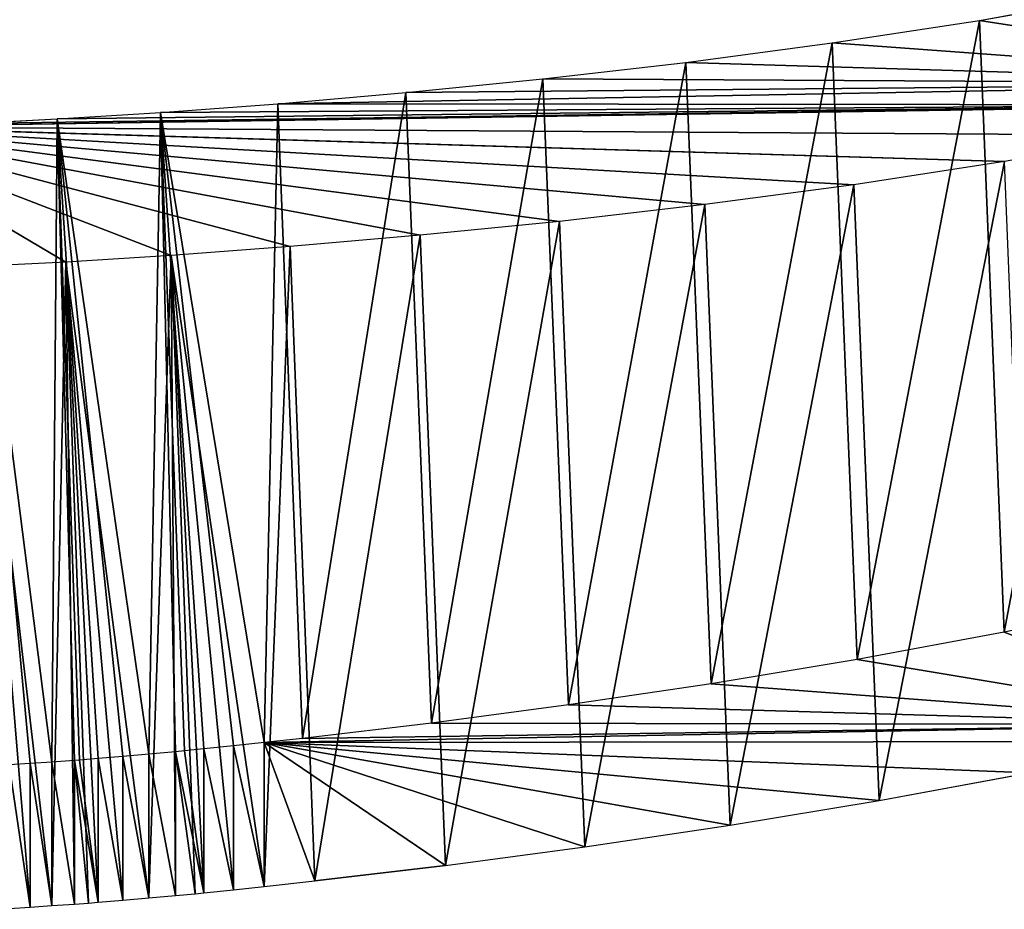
# Model space of a CAD drawing. Header units: metres. Extents: x -0.05 to 0.407, y -0.03 to 0.48.
# Tile 17 of 56: x 0.187 to 0.278, y -0.017 to 0.065. Entities that reach past the tile are written whole.
import ezdxf

# ---------------------------------------------------------------- set-up
doc = ezdxf.new("R2010")
doc.units = ezdxf.units.M
doc.layers.get('0').update_dxf_attribs({"true_color": 0xff5454})
doc.layers.add('encosto', color=7, linetype='Continuous', true_color=0x9900ff)

# ---------------------------------------------------------------- blocks, each defined once
blk = doc.blocks.new('Group_12')
for p, q in [((-0.02644180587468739, 0.2392361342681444, 0.003828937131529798), (-0.02882590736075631, 0.2389994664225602, 0.003981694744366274)), ((-0.02882590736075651, 0.2389994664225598, 0.01772952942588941), (-0.02644180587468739, 0.2392361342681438, 0.01757677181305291)), ((-0.02415989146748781, 0.2394448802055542, 0.003682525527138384), (-0.02644180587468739, 0.2392361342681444, 0.003828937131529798)), ((-0.02644180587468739, 0.2392361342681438, 0.01757677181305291), (-0.02415989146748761, 0.2394448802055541, 0.0174303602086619)), ((-0.02644180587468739, 0.2392361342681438, 0.01757677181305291), (-0.02644180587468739, 0.2392361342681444, 0.003828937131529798)), ((-0.02415989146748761, 0.2394448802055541, 0.0174303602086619), (-0.02245100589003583, 0.2395876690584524, 0.01732056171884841)), ((-0.02325576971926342, 0.239520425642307, 0.003624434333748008), (-0.02415989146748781, 0.2394448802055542, 0.003682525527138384)), ((-0.02415989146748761, 0.2394448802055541, 0.0174303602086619), (-0.02415989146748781, 0.2394448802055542, 0.003682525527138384)), ((-0.02197490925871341, 0.239627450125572, 0.003557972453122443), (-0.02325576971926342, 0.239520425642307, 0.003624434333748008)), ((-0.02325576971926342, 0.239520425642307, 0.003624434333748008), (-0.02118319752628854, 3.609557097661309e-16, 0.0007749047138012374)), ((-0.02245100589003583, 0.2395876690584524, 0.01732056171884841), (-0.02197490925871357, 0.2396274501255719, 0.01729585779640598)), ((-0.02037785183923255, 0, 0.014470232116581), (-0.02245100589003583, 0.2395876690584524, 0.01732056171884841)), ((-0.01988160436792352, 0.2397855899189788, 0.003449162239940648), (-0.02197490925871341, 0.239627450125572, 0.003557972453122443)), ((-0.02197490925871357, 0.2396274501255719, 0.01729585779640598), (-0.0198816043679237, 0.2397855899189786, 0.01718704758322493)), ((-0.02197490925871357, 0.2396274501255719, 0.01729585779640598), (-0.02197490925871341, 0.239627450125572, 0.003557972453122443)), ((-0.0198816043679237, 0.2397855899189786, 0.01718704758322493), (-0.0178747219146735, 0.2399210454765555, 0.01708254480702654)), ((-0.01787472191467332, 0.2399210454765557, 0.003344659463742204), (-0.01988160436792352, 0.2397855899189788, 0.003449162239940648)), ((-0.0198816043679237, 0.2397855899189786, 0.01718704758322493), (-0.01988160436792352, 0.2397855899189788, 0.003449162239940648)), ((-0.01594900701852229, 0.2400355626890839, 0.00324420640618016), (-0.01787472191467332, 0.2399210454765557, 0.003344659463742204)), ((-0.0178747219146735, 0.2399210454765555, 0.01708254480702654), (-0.01594900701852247, 0.2400355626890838, 0.01698209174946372)), ((-0.0178747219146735, 0.2399210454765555, 0.01708254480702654), (-0.01787472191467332, 0.2399210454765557, 0.003344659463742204)), ((-0.03392169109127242, 0.2384353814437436, 0.004317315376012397), (-0.03664388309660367, 0.2381044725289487, 0.004524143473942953)), ((-0.03664388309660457, 0.2381044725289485, 0.01828378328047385), (-0.03392169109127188, 0.2384353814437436, 0.01807695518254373)), ((-0.03392169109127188, 0.2384353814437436, 0.01807695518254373), (-0.03214646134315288, 0.2386383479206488, 0.01794193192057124)), ((-0.0331175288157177, 0.2385273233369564, 0.00425615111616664), (-0.03392169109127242, 0.2384353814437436, 0.004317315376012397)), ((-0.03392169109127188, 0.2384353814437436, 0.01807695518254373), (-0.03392169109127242, 0.2384353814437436, 0.004317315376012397)), ((-0.03131745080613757, 0.2387331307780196, 0.004141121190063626), (-0.0331175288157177, 0.2385273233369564, 0.00425615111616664)), ((-0.0331175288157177, 0.2385273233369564, 0.00425615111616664), (-0.03089731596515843, 4.511946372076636e-16, 0.001408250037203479)), ((-0.03214646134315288, 0.2386383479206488, 0.01794193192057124), (-0.03131745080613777, 0.2387331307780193, 0.01788895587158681)), ((-0.02992521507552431, 0, 0.01509270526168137), (-0.03214646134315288, 0.2386383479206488, 0.01794193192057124)), ((-0.02882590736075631, 0.2389994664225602, 0.003981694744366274), (-0.03131745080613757, 0.2387331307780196, 0.004141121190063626)), ((-0.03131745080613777, 0.2387331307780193, 0.01788895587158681), (-0.02882590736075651, 0.2389994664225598, 0.01772952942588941)), ((-0.03131745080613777, 0.2387331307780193, 0.01788895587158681), (-0.03131745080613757, 0.2387331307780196, 0.004141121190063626)), ((-0.02882590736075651, 0.2389994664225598, 0.01772952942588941), (-0.02882590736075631, 0.2389994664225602, 0.003981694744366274)), ((-0.03948928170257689, 0.2377386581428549, 0.004740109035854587), (-0.04418226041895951, 0.2371193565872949, 0.005096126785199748)), ((-0.04304259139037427, 0.2372697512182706, 0.01876930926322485), (-0.03948928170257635, 0.2377386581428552, 0.0184997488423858)), ((-0.03664388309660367, 0.2381044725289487, 0.004524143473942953), (-0.03948928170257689, 0.2377386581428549, 0.004740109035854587)), ((-0.03948928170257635, 0.2377386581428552, 0.0184997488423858), (-0.03664388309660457, 0.2381044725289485, 0.01828378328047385)), ((-0.03948928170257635, 0.2377386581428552, 0.0184997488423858), (-0.03948928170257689, 0.2377386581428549, 0.004740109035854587)), ((-0.03664388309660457, 0.2381044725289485, 0.01828378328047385), (-0.03664388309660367, 0.2381044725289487, 0.004524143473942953)), ((-0.05625116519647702, 0.2355267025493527, 0.006165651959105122), (-0.04418226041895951, 0.2371193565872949, 0.005096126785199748)), ((-0.05493123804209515, 0.2357008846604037, 0.01982286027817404), (-0.04304259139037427, 0.2372697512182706, 0.01876930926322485)), ((-0.04418226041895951, 0.2371193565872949, 0.005096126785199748), (-0.04188219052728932, 4.511946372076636e-16, 0.002257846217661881)), ((-0.0407410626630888, 3.609557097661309e-16, 0.01592922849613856), (-0.04304259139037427, 0.2372697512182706, 0.01876930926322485)), ((-0.06758804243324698, 0.2340306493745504, 0.02112082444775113), (-0.05493123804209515, 0.2357008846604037, 0.01982286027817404)), ((-0.05259059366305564, 1.804778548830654e-16, 0.01699666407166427), (-0.05493123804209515, 0.2357008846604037, 0.01982286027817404)), ((-0.05625116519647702, 0.2355267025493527, 0.006165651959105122), (-0.06910703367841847, 0.2338301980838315, 0.00748403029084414)), ((-0.05625116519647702, 0.2355267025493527, 0.006165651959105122), (-0.05391225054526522, 1.804778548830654e-16, 0.003341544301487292)), ((-0.06910703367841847, 0.2338301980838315, 0.00748403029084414), (-0.08252511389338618, 0.2320595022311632, 0.009070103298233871)), ((-0.08078088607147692, 0.2322896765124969, 0.02268027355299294), (-0.06758804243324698, 0.2340306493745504, 0.02112082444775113)), ((-0.06910703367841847, 0.2338301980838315, 0.00748403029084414), (-0.06675737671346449, 3.609557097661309e-16, 0.004677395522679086)), ((-0.0652363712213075, 3.609557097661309e-16, 0.01831178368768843), (-0.06758804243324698, 0.2340306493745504, 0.02112082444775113)), ((-0.08252511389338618, 0.2320595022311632, 0.009070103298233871), (-0.09627801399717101, 0.2302446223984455, 0.01094320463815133)), ((-0.09427375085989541, 0.2305091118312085, 0.02451795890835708), (-0.08078088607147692, 0.2322896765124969, 0.02268027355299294)), ((-0.08252511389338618, 0.2320595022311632, 0.009070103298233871), (-0.08018627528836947, 3.609557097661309e-16, 0.0062838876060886)), ((-0.07843972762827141, 4.511946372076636e-16, 0.01989129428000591), (-0.08078088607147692, 0.2322896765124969, 0.02268027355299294)), ((-0.09627801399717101, 0.2302446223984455, 0.01094320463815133), (-0.1101381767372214, 0.228415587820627, 0.01312360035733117)), ((-0.1078280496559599, 0.2287204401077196, 0.02665023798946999), (-0.09427375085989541, 0.2305091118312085, 0.02451795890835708)), ((-0.09627801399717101, 0.2302446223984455, 0.01094320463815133), (-0.0939682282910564, 2.707167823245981e-16, 0.00818026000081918)), ((-0.09196131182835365, 1.804778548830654e-16, 0.02175184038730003), (-0.09427375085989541, 0.2305091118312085, 0.02451795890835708)), ((-0.1212030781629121, 0.2269554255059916, 0.02909288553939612), (-0.1078280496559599, 0.2287204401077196, 0.02665023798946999)), ((-0.1055613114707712, 4.511946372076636e-16, 0.02390998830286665), (-0.1078280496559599, 0.2287204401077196, 0.02665023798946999)), ((-0.1055613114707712, 4.511946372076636e-16, 0.02390998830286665), (-0.1189995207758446, 3.609557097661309e-16, 0.02638218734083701)), ((-0.1078744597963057, 4.511946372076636e-16, 0.01038700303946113), (-0.0939682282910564, 2.707167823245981e-16, 0.00818026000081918)), ((-0.09196131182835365, 1.804778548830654e-16, 0.02175184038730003), (-0.1055613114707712, 4.511946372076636e-16, 0.02390998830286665)), ((-0.0939682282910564, 2.707167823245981e-16, 0.00818026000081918), (-0.08018627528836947, 3.609557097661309e-16, 0.0062838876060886)), ((-0.07843972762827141, 4.511946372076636e-16, 0.01989129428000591), (-0.09196131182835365, 1.804778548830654e-16, 0.02175184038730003)), ((-0.08018627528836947, 3.609557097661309e-16, 0.0062838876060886), (-0.06675737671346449, 3.609557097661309e-16, 0.004677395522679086)), ((-0.0652363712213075, 3.609557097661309e-16, 0.01831178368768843), (-0.07843972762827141, 4.511946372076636e-16, 0.01989129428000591)), ((-0.06675737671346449, 3.609557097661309e-16, 0.004677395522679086), (-0.05391225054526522, 1.804778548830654e-16, 0.003341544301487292)), ((-0.05259059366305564, 1.804778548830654e-16, 0.01699666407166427), (-0.0652363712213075, 3.609557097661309e-16, 0.01831178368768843)), ((-0.05391225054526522, 1.804778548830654e-16, 0.003341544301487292), (-0.04188219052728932, 4.511946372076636e-16, 0.002257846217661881)), ((-0.0407410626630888, 3.609557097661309e-16, 0.01592922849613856), (-0.05259059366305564, 1.804778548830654e-16, 0.01699666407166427)), ((-0.04188219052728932, 4.511946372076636e-16, 0.002257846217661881), (-0.03089731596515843, 4.511946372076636e-16, 0.001408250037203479)), ((-0.02992521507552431, 0, 0.01509270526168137), (-0.0407410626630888, 3.609557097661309e-16, 0.01592922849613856)), ((-0.03089731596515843, 4.511946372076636e-16, 0.001408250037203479), (-0.02118319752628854, 3.609557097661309e-16, 0.0007749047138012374)), ((-0.02037785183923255, 0, 0.014470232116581), (-0.02992521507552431, 0, 0.01509270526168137)), ((-0.02118319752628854, 3.609557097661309e-16, 0.0007749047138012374), (-0.0129516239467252, 3.609557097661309e-16, 0.0003399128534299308)), ((-0.01232690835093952, 4.511946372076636e-16, 0.01404478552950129), (-0.02037785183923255, 0, 0.014470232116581))]:
    blk.add_line(p, q)
mesh = blk.add_polyface()
corners = [(-0.02118319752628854, 3.609557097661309e-16, 0.0007749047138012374), (-0.02197490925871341, 0.239627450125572, 0.003557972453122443), (-0.02325576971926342, 0.239520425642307, 0.003624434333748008), (-0.01988160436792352, 0.2397855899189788, 0.003449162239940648), (-0.0129516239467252, 3.609557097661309e-16, 0.0003399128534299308), (-0.01787472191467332, 0.2399210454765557, 0.003344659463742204), (-0.01594900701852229, 0.2400355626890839, 0.00324420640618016), (-0.01475162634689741, 0.2400972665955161, 0.003181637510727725)]
mesh.append_faces([[corners[k] for k in face] for face in [(0, 1, 2), (6, 4, 7)]], dxfattribs={"vtx0": -1})
mesh.append_faces([[corners[k] for k in face] for face in [(1, 0, 3), (3, 4, 5), (5, 4, 6)]], dxfattribs={"vtx0": -1, "vtx1": -1})
mesh.append_faces([[corners[k] for k in face] for face in [(3, 0, 4)]], dxfattribs={"vtx0": -1, "vtx2": -1})
mesh = blk.add_polyface()
corners = [(-0.02197490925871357, 0.2396274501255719, 0.01729585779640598), (-0.02037785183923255, 0, 0.014470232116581), (-0.02245100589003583, 0.2395876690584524, 0.01732056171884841), (-0.0198816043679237, 0.2397855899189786, 0.01718704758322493), (-0.01232690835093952, 4.511946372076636e-16, 0.01404478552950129), (-0.0178747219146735, 0.2399210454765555, 0.01708254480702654), (-0.01594900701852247, 0.2400355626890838, 0.01698209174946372), (-0.01412715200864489, 0.2401294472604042, 0.01688689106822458)]
mesh.append_faces([[corners[k] for k in face] for face in [(0, 1, 2), (4, 6, 7)]], dxfattribs={"vtx0": -1})
mesh.append_faces([[corners[k] for k in face] for face in [(1, 3, 4)]], dxfattribs={"vtx0": -1, "vtx1": -1})
mesh.append_faces([[corners[k] for k in face] for face in [(1, 0, 3), (4, 3, 5), (4, 5, 6)]], dxfattribs={"vtx0": -1, "vtx2": -1})
mesh = blk.add_polyface()
corners = [(-0.03089731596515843, 4.511946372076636e-16, 0.001408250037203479), (-0.03131745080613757, 0.2387331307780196, 0.004141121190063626), (-0.0331175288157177, 0.2385273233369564, 0.00425615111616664), (-0.02882590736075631, 0.2389994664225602, 0.003981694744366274), (-0.02118319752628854, 3.609557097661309e-16, 0.0007749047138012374), (-0.02644180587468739, 0.2392361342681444, 0.003828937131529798), (-0.02415989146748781, 0.2394448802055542, 0.003682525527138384), (-0.02325576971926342, 0.239520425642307, 0.003624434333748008)]
mesh.append_faces([[corners[k] for k in face] for face in [(0, 1, 2), (6, 4, 7)]], dxfattribs={"vtx0": -1})
mesh.append_faces([[corners[k] for k in face] for face in [(1, 0, 3), (3, 4, 5), (5, 4, 6)]], dxfattribs={"vtx0": -1, "vtx1": -1})
mesh.append_faces([[corners[k] for k in face] for face in [(3, 0, 4)]], dxfattribs={"vtx0": -1, "vtx2": -1})
mesh = blk.add_polyface()
corners = [(-0.03131745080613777, 0.2387331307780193, 0.01788895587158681), (-0.02992521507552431, 0, 0.01509270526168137), (-0.03214646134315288, 0.2386383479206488, 0.01794193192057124), (-0.02882590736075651, 0.2389994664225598, 0.01772952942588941), (-0.02037785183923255, 0, 0.014470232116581), (-0.02644180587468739, 0.2392361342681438, 0.01757677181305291), (-0.02415989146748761, 0.2394448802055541, 0.0174303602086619), (-0.02245100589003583, 0.2395876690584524, 0.01732056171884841)]
mesh.append_faces([[corners[k] for k in face] for face in [(0, 1, 2), (4, 6, 7)]], dxfattribs={"vtx0": -1})
mesh.append_faces([[corners[k] for k in face] for face in [(1, 3, 4)]], dxfattribs={"vtx0": -1, "vtx1": -1})
mesh.append_faces([[corners[k] for k in face] for face in [(1, 0, 3), (4, 3, 5), (4, 5, 6)]], dxfattribs={"vtx0": -1, "vtx2": -1})
mesh = blk.add_polyface()
corners = [(-0.02882590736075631, 0.2389994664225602, 0.003981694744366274), (-0.02644180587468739, 0.2392361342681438, 0.01757677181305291), (-0.02644180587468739, 0.2392361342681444, 0.003828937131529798), (-0.02882590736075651, 0.2389994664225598, 0.01772952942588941)]
mesh.append_faces([[corners[k] for k in face] for face in [(0, 1, 2), (1, 0, 3)]], dxfattribs={"vtx0": -1})
mesh = blk.add_polyface()
corners = [(-0.02644180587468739, 0.2392361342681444, 0.003828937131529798), (-0.02415989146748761, 0.2394448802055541, 0.0174303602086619), (-0.02415989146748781, 0.2394448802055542, 0.003682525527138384), (-0.02644180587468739, 0.2392361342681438, 0.01757677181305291)]
mesh.append_faces([[corners[k] for k in face] for face in [(0, 1, 2), (1, 0, 3)]], dxfattribs={"vtx0": -1})
mesh = blk.add_polyface()
corners = [(-0.02325576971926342, 0.239520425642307, 0.003624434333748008), (-0.02197490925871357, 0.2396274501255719, 0.01729585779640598), (-0.02197490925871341, 0.239627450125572, 0.003557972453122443), (-0.02415989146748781, 0.2394448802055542, 0.003682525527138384), (-0.02245100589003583, 0.2395876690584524, 0.01732056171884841), (-0.02415989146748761, 0.2394448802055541, 0.0174303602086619)]
mesh.append_faces([[corners[k] for k in face] for face in [(0, 1, 2), (4, 3, 5)]], dxfattribs={"vtx0": -1})
mesh.append_faces([[corners[k] for k in face] for face in [(1, 3, 4)]], dxfattribs={"vtx0": -1, "vtx1": -1})
mesh.append_faces([[corners[k] for k in face] for face in [(1, 0, 3)]], dxfattribs={"vtx0": -1, "vtx2": -1})
mesh = blk.add_polyface()
corners = [(-0.02197490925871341, 0.239627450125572, 0.003557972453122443), (-0.0198816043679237, 0.2397855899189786, 0.01718704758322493), (-0.01988160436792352, 0.2397855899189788, 0.003449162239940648), (-0.02197490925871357, 0.2396274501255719, 0.01729585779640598)]
mesh.append_faces([[corners[k] for k in face] for face in [(0, 1, 2), (1, 0, 3)]], dxfattribs={"vtx0": -1})
mesh = blk.add_polyface()
corners = [(-0.01988160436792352, 0.2397855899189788, 0.003449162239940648), (-0.0178747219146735, 0.2399210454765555, 0.01708254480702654), (-0.01787472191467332, 0.2399210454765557, 0.003344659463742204), (-0.0198816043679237, 0.2397855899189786, 0.01718704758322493)]
mesh.append_faces([[corners[k] for k in face] for face in [(0, 1, 2), (1, 0, 3)]], dxfattribs={"vtx0": -1})
mesh = blk.add_polyface()
corners = [(-0.01787472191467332, 0.2399210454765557, 0.003344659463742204), (-0.01594900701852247, 0.2400355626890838, 0.01698209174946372), (-0.01594900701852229, 0.2400355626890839, 0.00324420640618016), (-0.0178747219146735, 0.2399210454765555, 0.01708254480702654)]
mesh.append_faces([[corners[k] for k in face] for face in [(0, 1, 2), (1, 0, 3)]], dxfattribs={"vtx0": -1})
mesh = blk.add_polyface()
corners = [(-0.04188219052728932, 4.511946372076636e-16, 0.002257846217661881), (-0.03948928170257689, 0.2377386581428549, 0.004740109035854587), (-0.04418226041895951, 0.2371193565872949, 0.005096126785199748), (-0.03089731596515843, 4.511946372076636e-16, 0.001408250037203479), (-0.03664388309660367, 0.2381044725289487, 0.004524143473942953), (-0.03392169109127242, 0.2384353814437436, 0.004317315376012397), (-0.0331175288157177, 0.2385273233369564, 0.00425615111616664)]
mesh.append_faces([[corners[k] for k in face] for face in [(0, 1, 2), (5, 3, 6)]], dxfattribs={"vtx0": -1})
mesh.append_faces([[corners[k] for k in face] for face in [(1, 3, 4), (4, 3, 5)]], dxfattribs={"vtx0": -1, "vtx1": -1})
mesh.append_faces([[corners[k] for k in face] for face in [(1, 0, 3)]], dxfattribs={"vtx0": -1, "vtx2": -1})
mesh = blk.add_polyface()
corners = [(-0.03948928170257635, 0.2377386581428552, 0.0184997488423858), (-0.0407410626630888, 3.609557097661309e-16, 0.01592922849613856), (-0.04304259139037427, 0.2372697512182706, 0.01876930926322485), (-0.02992521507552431, 0, 0.01509270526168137), (-0.03664388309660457, 0.2381044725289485, 0.01828378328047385), (-0.03392169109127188, 0.2384353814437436, 0.01807695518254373), (-0.03214646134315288, 0.2386383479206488, 0.01794193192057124)]
mesh.append_faces([[corners[k] for k in face] for face in [(0, 1, 2), (3, 5, 6)]], dxfattribs={"vtx0": -1})
mesh.append_faces([[corners[k] for k in face] for face in [(1, 0, 3)]], dxfattribs={"vtx0": -1, "vtx1": -1})
mesh.append_faces([[corners[k] for k in face] for face in [(3, 0, 4), (3, 4, 5)]], dxfattribs={"vtx0": -1, "vtx2": -1})
mesh = blk.add_polyface()
corners = [(-0.03664388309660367, 0.2381044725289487, 0.004524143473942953), (-0.03392169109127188, 0.2384353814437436, 0.01807695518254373), (-0.03392169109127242, 0.2384353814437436, 0.004317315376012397), (-0.03664388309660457, 0.2381044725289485, 0.01828378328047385)]
mesh.append_faces([[corners[k] for k in face] for face in [(0, 1, 2), (1, 0, 3)]], dxfattribs={"vtx0": -1})
mesh = blk.add_polyface()
corners = [(-0.0331175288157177, 0.2385273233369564, 0.00425615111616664), (-0.03131745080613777, 0.2387331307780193, 0.01788895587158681), (-0.03131745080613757, 0.2387331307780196, 0.004141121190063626), (-0.03392169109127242, 0.2384353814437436, 0.004317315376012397), (-0.03214646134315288, 0.2386383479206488, 0.01794193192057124), (-0.03392169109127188, 0.2384353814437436, 0.01807695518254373)]
mesh.append_faces([[corners[k] for k in face] for face in [(0, 1, 2), (4, 3, 5)]], dxfattribs={"vtx0": -1})
mesh.append_faces([[corners[k] for k in face] for face in [(1, 3, 4)]], dxfattribs={"vtx0": -1, "vtx1": -1})
mesh.append_faces([[corners[k] for k in face] for face in [(1, 0, 3)]], dxfattribs={"vtx0": -1, "vtx2": -1})
mesh = blk.add_polyface()
corners = [(-0.03131745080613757, 0.2387331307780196, 0.004141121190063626), (-0.02882590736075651, 0.2389994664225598, 0.01772952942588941), (-0.02882590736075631, 0.2389994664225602, 0.003981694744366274), (-0.03131745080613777, 0.2387331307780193, 0.01788895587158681)]
mesh.append_faces([[corners[k] for k in face] for face in [(0, 1, 2), (1, 0, 3)]], dxfattribs={"vtx0": -1})
mesh = blk.add_polyface()
corners = [(-0.04418226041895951, 0.2371193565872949, 0.005096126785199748), (-0.03948928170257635, 0.2377386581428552, 0.0184997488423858), (-0.03948928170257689, 0.2377386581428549, 0.004740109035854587), (-0.05625116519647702, 0.2355267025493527, 0.006165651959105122), (-0.06910703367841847, 0.2338301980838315, 0.00748403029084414), (-0.08252511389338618, 0.2320595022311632, 0.009070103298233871), (-0.09627801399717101, 0.2302446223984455, 0.01094320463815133), (-0.1101381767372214, 0.228415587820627, 0.01312360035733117), (-0.1238797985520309, 0.2266021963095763, 0.01563319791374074), (-0.1303240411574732, 0.2257517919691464, 0.01701023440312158), (-0.04304259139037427, 0.2372697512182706, 0.01876930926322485), (-0.05493123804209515, 0.2357008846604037, 0.01982286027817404), (-0.06758804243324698, 0.2340306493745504, 0.02112082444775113), (-0.08078088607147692, 0.2322896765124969, 0.02268027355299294), (-0.09427375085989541, 0.2305091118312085, 0.02451795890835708), (-0.1078280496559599, 0.2287204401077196, 0.02665023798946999), (-0.1212030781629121, 0.2269554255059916, 0.02909288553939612), (-0.1303240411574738, 0.2257517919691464, 0.03104189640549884)]
mesh.append_faces([[corners[k] for k in face] for face in [(0, 1, 2), (16, 9, 17)]], dxfattribs={"vtx0": -1})
mesh.append_faces([[corners[k] for k in face] for face in [(1, 9, 10), (10, 9, 11), (11, 9, 12), (12, 9, 13), (13, 9, 14), (14, 9, 15), (15, 9, 16)]], dxfattribs={"vtx0": -1, "vtx1": -1})
mesh.append_faces([[corners[k] for k in face] for face in [(1, 0, 3), (1, 3, 4), (1, 4, 5), (1, 5, 6), (1, 6, 7), (1, 7, 8), (1, 8, 9)]], dxfattribs={"vtx0": -1, "vtx2": -1})
mesh = blk.add_polyface()
corners = [(-0.03948928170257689, 0.2377386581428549, 0.004740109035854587), (-0.03664388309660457, 0.2381044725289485, 0.01828378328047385), (-0.03664388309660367, 0.2381044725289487, 0.004524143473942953), (-0.03948928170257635, 0.2377386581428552, 0.0184997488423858)]
mesh.append_faces([[corners[k] for k in face] for face in [(0, 1, 2), (1, 0, 3)]], dxfattribs={"vtx0": -1})
mesh = blk.add_polyface()
corners = [(-0.05391225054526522, 1.804778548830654e-16, 0.003341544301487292), (-0.04418226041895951, 0.2371193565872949, 0.005096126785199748), (-0.05625116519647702, 0.2355267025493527, 0.006165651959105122), (-0.04188219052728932, 4.511946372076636e-16, 0.002257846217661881)]
mesh.append_faces([[corners[k] for k in face] for face in [(0, 1, 2), (1, 0, 3)]], dxfattribs={"vtx0": -1})
mesh = blk.add_polyface()
corners = [(-0.04304259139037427, 0.2372697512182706, 0.01876930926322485), (-0.05259059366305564, 1.804778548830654e-16, 0.01699666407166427), (-0.05493123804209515, 0.2357008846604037, 0.01982286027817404), (-0.0407410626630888, 3.609557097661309e-16, 0.01592922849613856)]
mesh.append_faces([[corners[k] for k in face] for face in [(0, 1, 2), (1, 0, 3)]], dxfattribs={"vtx0": -1})
mesh = blk.add_polyface()
corners = [(-0.05493123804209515, 0.2357008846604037, 0.01982286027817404), (-0.0652363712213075, 3.609557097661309e-16, 0.01831178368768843), (-0.06758804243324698, 0.2340306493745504, 0.02112082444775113), (-0.05259059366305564, 1.804778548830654e-16, 0.01699666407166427)]
mesh.append_faces([[corners[k] for k in face] for face in [(0, 1, 2), (1, 0, 3)]], dxfattribs={"vtx0": -1})
mesh = blk.add_polyface()
corners = [(-0.06675737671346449, 3.609557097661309e-16, 0.004677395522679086), (-0.05625116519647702, 0.2355267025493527, 0.006165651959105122), (-0.06910703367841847, 0.2338301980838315, 0.00748403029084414), (-0.05391225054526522, 1.804778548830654e-16, 0.003341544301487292)]
mesh.append_faces([[corners[k] for k in face] for face in [(0, 1, 2), (1, 0, 3)]], dxfattribs={"vtx0": -1})
mesh = blk.add_polyface()
corners = [(-0.08018627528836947, 3.609557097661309e-16, 0.0062838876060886), (-0.06910703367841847, 0.2338301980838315, 0.00748403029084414), (-0.08252511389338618, 0.2320595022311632, 0.009070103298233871), (-0.06675737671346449, 3.609557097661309e-16, 0.004677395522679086)]
mesh.append_faces([[corners[k] for k in face] for face in [(0, 1, 2), (1, 0, 3)]], dxfattribs={"vtx0": -1})
mesh = blk.add_polyface()
corners = [(-0.06758804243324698, 0.2340306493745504, 0.02112082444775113), (-0.07843972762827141, 4.511946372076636e-16, 0.01989129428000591), (-0.08078088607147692, 0.2322896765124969, 0.02268027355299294), (-0.0652363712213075, 3.609557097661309e-16, 0.01831178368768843)]
mesh.append_faces([[corners[k] for k in face] for face in [(0, 1, 2), (1, 0, 3)]], dxfattribs={"vtx0": -1})
mesh = blk.add_polyface()
corners = [(-0.0939682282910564, 2.707167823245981e-16, 0.00818026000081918), (-0.08252511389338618, 0.2320595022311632, 0.009070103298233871), (-0.09627801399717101, 0.2302446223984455, 0.01094320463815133), (-0.08018627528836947, 3.609557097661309e-16, 0.0062838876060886)]
mesh.append_faces([[corners[k] for k in face] for face in [(0, 1, 2), (1, 0, 3)]], dxfattribs={"vtx0": -1})
mesh = blk.add_polyface()
corners = [(-0.08078088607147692, 0.2322896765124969, 0.02268027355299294), (-0.09196131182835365, 1.804778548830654e-16, 0.02175184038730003), (-0.09427375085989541, 0.2305091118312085, 0.02451795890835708), (-0.07843972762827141, 4.511946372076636e-16, 0.01989129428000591)]
mesh.append_faces([[corners[k] for k in face] for face in [(0, 1, 2), (1, 0, 3)]], dxfattribs={"vtx0": -1})
mesh = blk.add_polyface()
corners = [(-0.1078744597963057, 4.511946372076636e-16, 0.01038700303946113), (-0.09627801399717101, 0.2302446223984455, 0.01094320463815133), (-0.1101381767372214, 0.228415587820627, 0.01312360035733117), (-0.0939682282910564, 2.707167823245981e-16, 0.00818026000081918)]
mesh.append_faces([[corners[k] for k in face] for face in [(0, 1, 2), (1, 0, 3)]], dxfattribs={"vtx0": -1})
mesh = blk.add_polyface()
corners = [(-0.09427375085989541, 0.2305091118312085, 0.02451795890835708), (-0.1055613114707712, 4.511946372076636e-16, 0.02390998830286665), (-0.1078280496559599, 0.2287204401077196, 0.02665023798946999), (-0.09196131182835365, 1.804778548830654e-16, 0.02175184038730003)]
mesh.append_faces([[corners[k] for k in face] for face in [(0, 1, 2), (1, 0, 3)]], dxfattribs={"vtx0": -1})
mesh = blk.add_polyface()
corners = [(-0.1078280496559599, 0.2287204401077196, 0.02665023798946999), (-0.1189995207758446, 3.609557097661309e-16, 0.02638218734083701), (-0.1212030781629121, 0.2269554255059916, 0.02909288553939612), (-0.1055613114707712, 4.511946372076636e-16, 0.02390998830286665)]
mesh.append_faces([[corners[k] for k in face] for face in [(0, 1, 2), (1, 0, 3)]], dxfattribs={"vtx0": -1})
mesh = blk.add_polyface()
corners = [(3.609557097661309e-16, 0, 3.006103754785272e-05), (-0.006364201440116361, 4.511946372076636e-16, 8.498199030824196e-05), (-0.001674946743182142, 9.023892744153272e-17), (0, 0, 0.01375112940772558), (-0.0129516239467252, 3.609557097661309e-16, 0.0003399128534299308), (-0.02118319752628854, 3.609557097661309e-16, 0.0007749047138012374), (-0.03089731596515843, 4.511946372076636e-16, 0.001408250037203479), (-0.04188219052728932, 4.511946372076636e-16, 0.002257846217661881), (-0.05391225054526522, 1.804778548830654e-16, 0.003341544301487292), (-0.06675737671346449, 3.609557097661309e-16, 0.004677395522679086), (-0.08018627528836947, 3.609557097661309e-16, 0.0062838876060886), (-0.0939682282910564, 2.707167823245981e-16, 0.00818026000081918), (-0.1078744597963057, 4.511946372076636e-16, 0.01038700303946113), (-0.001674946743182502, 3.609557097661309e-16, 0.01372106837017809), (-0.1216796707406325, 1.804778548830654e-16, 0.01292671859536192), (-0.1351641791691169, 4.511946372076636e-16, 0.01582569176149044), (-0.005976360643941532, 3.609557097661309e-16, 0.01379902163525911), (-0.01232690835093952, 4.511946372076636e-16, 0.01404478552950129), (-0.02037785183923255, 0, 0.014470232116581), (-0.02992521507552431, 0, 0.01509270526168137), (-0.0407410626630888, 3.609557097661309e-16, 0.01592922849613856), (-0.14317, 5.414335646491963e-16, 0.0178598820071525), (-0.05259059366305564, 1.804778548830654e-16, 0.01699666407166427), (-0.0652363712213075, 3.609557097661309e-16, 0.01831178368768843), (-0.07843972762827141, 4.511946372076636e-16, 0.01989129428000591), (-0.09196131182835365, 1.804778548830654e-16, 0.02175184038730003), (-0.1055613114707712, 4.511946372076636e-16, 0.02390998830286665), (-0.1189995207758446, 3.609557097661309e-16, 0.02638218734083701), (-0.1320353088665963, 2.707167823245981e-16, 0.02918469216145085), (-0.1431700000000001, 6.31672492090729e-16, 0.03201389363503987)]
mesh.append_faces([[corners[k] for k in face] for face in [(0, 1, 2), (21, 28, 29)]], dxfattribs={"vtx0": -1})
mesh.append_faces([[corners[k] for k in face] for face in [(1, 3, 4), (4, 3, 5), (5, 3, 6), (6, 3, 7), (7, 3, 8), (8, 3, 9), (9, 3, 10), (10, 3, 11), (11, 3, 12), (12, 13, 14), (15, 20, 21)]], dxfattribs={"vtx0": -1, "vtx1": -1})
mesh.append_faces([[corners[k] for k in face] for face in [(1, 0, 3), (12, 3, 13), (13, 15, 14), (15, 13, 16), (15, 16, 17), (15, 17, 18), (15, 18, 19), (15, 19, 20), (21, 20, 22), (21, 22, 23), (21, 23, 24), (21, 24, 25), (21, 25, 26), (21, 26, 27), (21, 27, 28)]], dxfattribs={"vtx0": -1, "vtx2": -1})

msp = doc.modelspace()

# ---------------------------------------------------------------- block references
at = {"layer": 'encosto', "color": 43, "true_color": 0xd7a969, "extrusion": (-9.215512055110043e-14, 0.9659258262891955, 0.258819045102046), "rotation": 359.9999999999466}
msp.add_blockref('Group_12', (-0.1704975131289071, 0.5502663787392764, 0.1912660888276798), dxfattribs=at)

doc.saveas('drawing.dxf')
